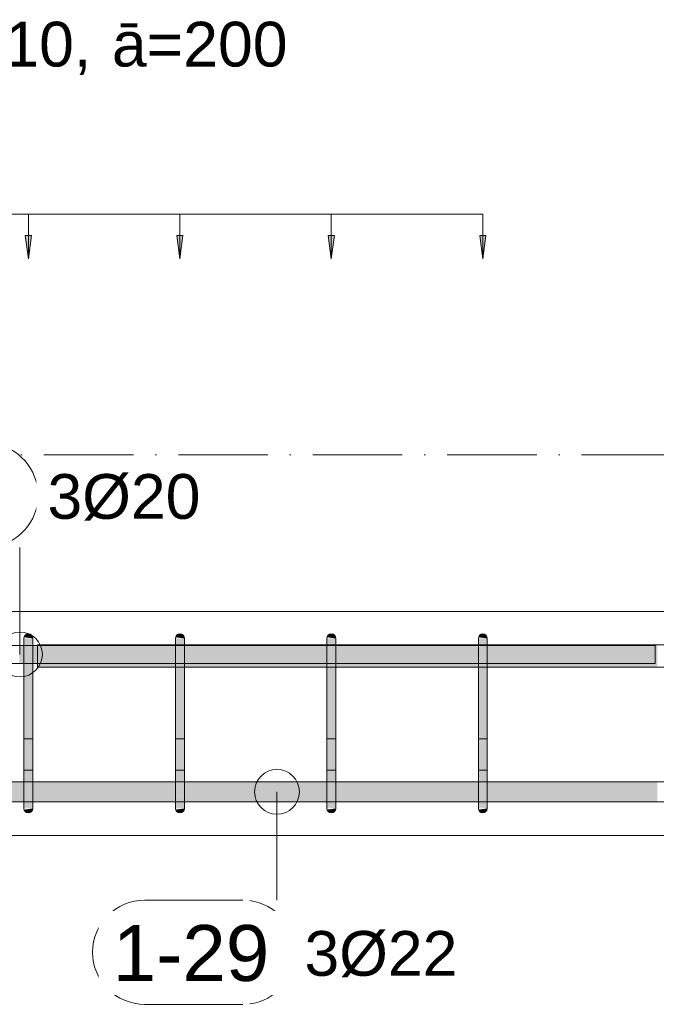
# Model space of a CAD drawing. Header units: millimetres. Extents: x -25607 to 9385, y 1894 to 10168.
# Tile 37 of 181: x -15577 to -14866, y 8481 to 9581. Entities that reach past the tile are written whole.
import ezdxf

# ---------------------------------------------------------------- set-up
doc = ezdxf.new("R2010")
doc.units = ezdxf.units.MM
doc.linetypes.add('Čerchovaná', pattern=[150, 100, -25, 0, -25])
for name, color, linetype, lineweight in [('A-ANNO-DIMS', 211, 'Continuous', 5), ('A-ANNO-DIMS-25', 211, 'Continuous', 5), ('A-FLOR-LEVL', 51, 'Continuous', 5), ('S-BEAM', 12, 'Continuous', 9), ('S-RBAR', 171, 'Continuous', 5), ('S-RBAR-IDEN', 171, 'Continuous', 5)]:
    doc.layers.add(name, color=color, linetype=linetype, lineweight=lineweight)
doc.styles.add('Arial', font='arial.ttf', dxfattribs={"height": 50})
doc.styles.add('Arial_1', font='arial.ttf', dxfattribs={"height": 62.5})
doc.dimstyles.new('Výztuž_kusy__řezy_', dxfattribs={"dimscale": 304.8, "dimtxt": 0.18, "dimasz": 0, "dimexe": 0, "dimexo": 0.0625, "dimgap": 0.082021, "dimtad": 1, "dimdec": 0, "dimzin": 0, "dimdsep": 46, "dimtxsty": 'Arial_1', "dimblk1": 'NONE', "dimblk2": 'NONE', "dimsah": 1, "dimcen": 0.09, "dimazin": 0, "dimtfac": 1, "dimtdec": 4, "dimtix": 1, "dimtmove": 0, "dimatfit": 3, "dimfxl": 0.164042, "dimfxlon": 1, "dimtvp": 1, "dimtfill": 1, "dimtolj": 1, "dimtzin": 0, "dimarcsym": 2})

# ---------------------------------------------------------------- blocks, each defined once
blk = doc.blocks.new('Popisek výztuže - _Typ_ množství_PRAVÝ _řezy_-573729-V4')
at = {"layer": 'S-RBAR-IDEN'}
for p, q in [((-24857.8, 9096.1), (-24967.5, 9096.1)), ((-24967.5, 8979.7), (-24857.8, 8979.7))]:
    blk.add_line(p, q, dxfattribs=at)
for centre, start, end in [((-24967.5, 9037.9), 90, 270), ((-24857.8, 9037.9), 277.6434, 82.3566)]:
    blk.add_arc(centre, 58.2, start, end, dxfattribs=at)
blk = doc.blocks.new('DIMBLOCK93-V4')
at = {"layer": 'A-ANNO-DIMS-25'}
for points in [[(-15736.7, 9314), (-15733.2, 9340.3), (-15740.1, 9340.3)], [(-15567.5, 9314), (-15564, 9340.3), (-15571, 9340.3)]]:
    blk.add_hatch(color=256, dxfattribs=at).paths.add_polyline_path(points)
for p, q in [((-15736.7, 9364), (-15567.5, 9364)), ((-15736.7, 9364), (-15736.7, 9364)), ((-15736.7, 9364), (-15736.7, 9314)), ((-15567.5, 9364), (-15567.5, 9364)), ((-15567.5, 9364), (-15567.5, 9314)), ((-15733.2, 9340.3), (-15740.1, 9340.3)), ((-15740.1, 9340.3), (-15736.7, 9314)), ((-15736.7, 9314), (-15733.2, 9340.3)), ((-15564, 9340.3), (-15571, 9340.3)), ((-15571, 9340.3), (-15567.5, 9314)), ((-15567.5, 9314), (-15564, 9340.3))]:
    blk.add_line(p, q, dxfattribs=at)
blk = doc.blocks.new('_None')
blk = doc.blocks.new('DIMBLOCK94-V4')
at = {"layer": 'A-ANNO-DIMS-25'}
for points in [[(-15567.5, 9314), (-15564, 9340.3), (-15571, 9340.3)], [(-15398.3, 9314), (-15394.9, 9340.3), (-15401.8, 9340.3)]]:
    blk.add_hatch(color=256, dxfattribs=at).paths.add_polyline_path(points)
for p, q in [((-15567.5, 9364), (-15398.3, 9364)), ((-15567.5, 9364), (-15567.5, 9364)), ((-15567.5, 9364), (-15567.5, 9314)), ((-15398.3, 9364), (-15398.3, 9364)), ((-15398.3, 9364), (-15398.3, 9314)), ((-15564, 9340.3), (-15571, 9340.3)), ((-15571, 9340.3), (-15567.5, 9314)), ((-15567.5, 9314), (-15564, 9340.3)), ((-15394.9, 9340.3), (-15401.8, 9340.3)), ((-15401.8, 9340.3), (-15398.3, 9314)), ((-15398.3, 9314), (-15394.9, 9340.3))]:
    blk.add_line(p, q, dxfattribs=at)
blk = doc.blocks.new('DIMBLOCK95-V4')
at = {"layer": 'A-ANNO-DIMS-25'}
for points in [[(-15398.3, 9314), (-15394.9, 9340.3), (-15401.8, 9340.3)], [(-15229.2, 9314), (-15225.7, 9340.3), (-15232.6, 9340.3)]]:
    blk.add_hatch(color=256, dxfattribs=at).paths.add_polyline_path(points)
for p, q in [((-15398.3, 9364), (-15229.2, 9364)), ((-15398.3, 9364), (-15398.3, 9364)), ((-15398.3, 9364), (-15398.3, 9314)), ((-15229.2, 9364), (-15229.2, 9364)), ((-15229.2, 9364), (-15229.2, 9314)), ((-15394.9, 9340.3), (-15401.8, 9340.3)), ((-15401.8, 9340.3), (-15398.3, 9314)), ((-15398.3, 9314), (-15394.9, 9340.3)), ((-15225.7, 9340.3), (-15232.6, 9340.3)), ((-15232.6, 9340.3), (-15229.2, 9314)), ((-15229.2, 9314), (-15225.7, 9340.3))]:
    blk.add_line(p, q, dxfattribs=at)
blk = doc.blocks.new('DIMBLOCK96-V4')
at = {"layer": 'A-ANNO-DIMS-25'}
for points in [[(-15229.2, 9314), (-15225.7, 9340.3), (-15232.6, 9340.3)], [(-15060, 9314), (-15056.5, 9340.3), (-15063.5, 9340.3)]]:
    blk.add_hatch(color=256, dxfattribs=at).paths.add_polyline_path(points)
for p, q in [((-15229.2, 9364), (-15060, 9364)), ((-15229.2, 9364), (-15229.2, 9364)), ((-15229.2, 9364), (-15229.2, 9314)), ((-15060, 9364), (-15060, 9364)), ((-15060, 9364), (-15060, 9314)), ((-15225.7, 9340.3), (-15232.6, 9340.3)), ((-15232.6, 9340.3), (-15229.2, 9314)), ((-15229.2, 9314), (-15225.7, 9340.3)), ((-15056.5, 9340.3), (-15063.5, 9340.3)), ((-15063.5, 9340.3), (-15060, 9314)), ((-15060, 9314), (-15056.5, 9340.3))]:
    blk.add_line(p, q, dxfattribs=at)
blk = doc.blocks.new('DIMBLOCK97-V4')
at = {"layer": 'A-ANNO-DIMS-25'}
for points in [[(-16075, 9314), (-16071.5, 9340.3), (-16078.5, 9340.3)], [(-15905.8, 9314), (-15902.4, 9340.3), (-15909.3, 9340.3)], [(-15736.7, 9314), (-15733.2, 9340.3), (-15740.1, 9340.3)], [(-15567.5, 9314), (-15564, 9340.3), (-15571, 9340.3)], [(-15398.3, 9314), (-15394.9, 9340.3), (-15401.8, 9340.3)], [(-15229.2, 9314), (-15225.7, 9340.3), (-15232.6, 9340.3)], [(-15060, 9314), (-15056.5, 9340.3), (-15063.5, 9340.3)]]:
    blk.add_hatch(color=256, dxfattribs=at).paths.add_polyline_path(points)
for p, q in [((-16075, 9364), (-15060, 9364)), ((-16075, 9364), (-15905.8, 9364)), ((-16075, 9364), (-16075, 9364)), ((-16075, 9364), (-16075, 9314)), ((-15905.8, 9364), (-15736.7, 9364)), ((-15905.8, 9364), (-15905.8, 9364)), ((-15905.8, 9364), (-15905.8, 9314)), ((-15736.7, 9364), (-15567.5, 9364)), ((-15736.7, 9364), (-15736.7, 9364)), ((-15736.7, 9364), (-15736.7, 9314)), ((-15567.5, 9364), (-15398.3, 9364)), ((-15567.5, 9364), (-15567.5, 9364)), ((-15567.5, 9364), (-15567.5, 9314)), ((-15398.3, 9364), (-15229.2, 9364)), ((-15398.3, 9364), (-15398.3, 9364)), ((-15398.3, 9364), (-15398.3, 9314)), ((-15229.2, 9364), (-15060, 9364)), ((-15229.2, 9364), (-15229.2, 9364)), ((-15229.2, 9364), (-15229.2, 9314)), ((-15060, 9364), (-15060, 9364)), ((-15060, 9364), (-15060, 9314)), ((-16071.5, 9340.3), (-16078.5, 9340.3)), ((-16078.5, 9340.3), (-16075, 9314)), ((-16075, 9314), (-16071.5, 9340.3)), ((-15902.4, 9340.3), (-15909.3, 9340.3)), ((-15909.3, 9340.3), (-15905.8, 9314)), ((-15905.8, 9314), (-15902.4, 9340.3)), ((-15733.2, 9340.3), (-15740.1, 9340.3)), ((-15740.1, 9340.3), (-15736.7, 9314)), ((-15736.7, 9314), (-15733.2, 9340.3)), ((-15564, 9340.3), (-15571, 9340.3)), ((-15571, 9340.3), (-15567.5, 9314)), ((-15567.5, 9314), (-15564, 9340.3)), ((-15394.9, 9340.3), (-15401.8, 9340.3)), ((-15401.8, 9340.3), (-15398.3, 9314)), ((-15398.3, 9314), (-15394.9, 9340.3)), ((-15225.7, 9340.3), (-15232.6, 9340.3)), ((-15232.6, 9340.3), (-15229.2, 9314)), ((-15229.2, 9314), (-15225.7, 9340.3)), ((-15056.5, 9340.3), (-15063.5, 9340.3)), ((-15063.5, 9340.3), (-15060, 9314)), ((-15060, 9314), (-15056.5, 9340.3))]:
    blk.add_line(p, q, dxfattribs=at)

msp = doc.modelspace()

# ---------------------------------------------------------------- hatches: boundary and pattern name
at = {"layer": 'S-RBAR'}
for points in [[(-15562.5, 8865), (-15562.5, 8890), (-15572.5, 8890), (-15572.5, 8865)], [(-15562.5, 8890), (-15562.7, 8891.3), (-15563.2, 8892.5), (-15564, 8893.5), (-15565.2, 8894.4), (-15566.2, 8894.8), (-15567.5, 8895), (-15568.8, 8894.8), (-15570, 8894.3), (-15571, 8893.5), (-15571.8, 8892.5), (-15572.3, 8891.3), (-15562.7, 8890)], [(-15399.1, 8865), (-15393.3, 8865), (-15393.3, 8890), (-15403.3, 8890), (-15403.3, 8865)], [(-15393.3, 8890), (-15393.5, 8891.3), (-15394, 8892.5), (-15394.8, 8893.5), (-15395.8, 8894.3), (-15397, 8894.8), (-15399.1, 8894.9), (-15399.6, 8894.8), (-15400.8, 8894.3), (-15401.9, 8893.5), (-15402.7, 8892.5), (-15403.2, 8891.3), (-15393.5, 8890)], [(-15224.2, 8865), (-15224.2, 8890), (-15234.2, 8890), (-15234.2, 8865)], [(-15224.2, 8890), (-15224.3, 8891.3), (-15224.8, 8892.5), (-15225.6, 8893.5), (-15226.7, 8894.3), (-15227.9, 8894.8), (-15229.2, 8895), (-15230.5, 8894.8), (-15231.7, 8894.3), (-15232.7, 8893.5), (-15233.5, 8892.5), (-15234, 8891.3), (-15224.3, 8890)], [(-15055, 8865), (-15055, 8890), (-15065, 8890), (-15065, 8865)], [(-15055, 8890), (-15055.2, 8891.3), (-15055.7, 8892.5), (-15056.5, 8893.5), (-15057.5, 8894.3), (-15058.7, 8894.8), (-15060, 8895), (-15061.3, 8894.8), (-15062.5, 8894.3), (-15063.5, 8893.5), (-15064.3, 8892.5), (-15064.8, 8891.3), (-15055.2, 8890)], [(-15572.5, 8725), (-15562.5, 8725), (-15562.5, 8865), (-15572.5, 8865), (-15572.5, 8741.4)], [(-15393.3, 8725), (-15393.3, 8865), (-15403.3, 8865), (-15403.3, 8725), (-15399.1, 8725)], [(-15234.2, 8725), (-15224.2, 8725), (-15224.2, 8865), (-15234.2, 8865), (-15234.2, 8741.4)], [(-15065, 8725), (-15055, 8725), (-15055, 8865), (-15065, 8865), (-15065, 8741.4)], [(-15567.5, 8695), (-15566.2, 8695.2), (-15565, 8695.7), (-15564, 8696.5), (-15563.2, 8697.5), (-15562.7, 8698.7), (-15562.7, 8700), (-15572.3, 8698.7), (-15571.8, 8697.5), (-15571, 8696.5), (-15570, 8695.7), (-15568.8, 8695.2)], [(-15398.3, 8695), (-15397, 8695.2), (-15395.8, 8695.7), (-15394.8, 8696.5), (-15394, 8697.5), (-15393.5, 8698.7), (-15393.5, 8700), (-15403.2, 8698.7), (-15402.7, 8697.5), (-15401.9, 8696.5), (-15400.8, 8695.7), (-15399.1, 8695.1)], [(-15229.2, 8695), (-15227.9, 8695.2), (-15226.7, 8695.7), (-15225.6, 8696.5), (-15224.8, 8697.5), (-15224.3, 8698.7), (-15224.3, 8700), (-15234, 8698.7), (-15233.5, 8697.5), (-15232.7, 8696.5), (-15231.7, 8695.7), (-15230.5, 8695.2)], [(-15060, 8695), (-15058.7, 8695.2), (-15057.5, 8695.7), (-15056.5, 8696.5), (-15055.7, 8697.5), (-15055.2, 8698.7), (-15055.2, 8700), (-15064.8, 8698.7), (-15064.3, 8697.5), (-15063.5, 8696.5), (-15062.5, 8695.7), (-15061.3, 8695.2)]]:
    msp.add_hatch(color=7, dxfattribs=at).paths.add_polyline_path(points)
h = msp.add_hatch(color=7, dxfattribs=at)
h.paths.add_polyline_path([(-15562.5, 8862.1), (-15557.5, 8862.1), (-15557.5, 8882.1), (-15562.5, 8882.1), (-15562.5, 8863.8)])
h.paths.add_polyline_path([(-15572.5, 8862.1), (-15572.5, 8882.1), (-15577.5, 8882.1), (-15577.5, 8862.1)])
h = msp.add_hatch(color=7, dxfattribs=at)
h.paths.add_polyline_path([(-15557.5, 8857.8), (-15403.3, 8857.8), (-15403.3, 8882.8), (-15557.5, 8882.8), (-15557.5, 8863.8)])
h.paths.add_polyline_path([(-12307.9, 8857.8), (-12307.9, 8882.8), (-12390.5, 8882.8), (-12390.5, 8857.8), (-12312.7, 8857.8)])
h.paths.add_polyline_path([(-15393.3, 8857.8), (-15234.2, 8857.8), (-15234.2, 8882.8), (-15393.3, 8882.8), (-15393.3, 8863.8)])
h.paths.add_polyline_path([(-15224.2, 8857.8), (-15065, 8857.8), (-15065, 8882.8), (-15224.2, 8882.8), (-15224.2, 8863.8)])
h.paths.add_polyline_path([(-12483, 8857.8), (-12400.5, 8857.8), (-12400.5, 8882.8), (-12483, 8882.8), (-12483, 8863.8)])
h.paths.add_polyline_path([(-12020.3, 8857.8), (-11937.7, 8857.8), (-11937.7, 8882.8), (-12020.3, 8882.8), (-12020.3, 8863.8)])
h.paths.add_polyline_path([(-12112.8, 8857.8), (-12030.3, 8857.8), (-12030.3, 8882.8), (-12112.8, 8882.8), (-12112.8, 8863.8)])
h.paths.add_polyline_path([(-12575.5, 8857.8), (-12493, 8857.8), (-12493, 8882.8), (-12575.5, 8882.8), (-12575.5, 8863.8)])
h.paths.add_polyline_path([(-12158.4, 8857.8), (-12122.8, 8857.8), (-12122.8, 8882.8), (-12205.4, 8882.8), (-12205.4, 8857.8)])
h.paths.add_polyline_path([(-12621.4, 8857.8), (-12585.5, 8857.8), (-12585.5, 8882.8), (-12675.5, 8882.8), (-12675.5, 8857.8)])
h.paths.add_polyline_path([(-12215.4, 8857.8), (-12215.4, 8882.8), (-12297.9, 8882.8), (-12297.9, 8857.8)])
h.paths.add_polyline_path([(-12733.9, 8857.8), (-12733.9, 8882.8), (-12772.3, 8882.8), (-12772.3, 8857.8)])
h.paths.add_polyline_path([(-15055, 8857.8), (-14865, 8857.8), (-14865, 8882.8), (-15055, 8882.8), (-15055, 8863.8)])
h.paths.add_polyline_path([(-14855, 8857.8), (-14772.5, 8857.8), (-14772.5, 8882.8), (-14855, 8882.8), (-14855, 8863.8)])
h.paths.add_polyline_path([(-14669.9, 8857.8), (-14587.4, 8857.8), (-14587.4, 8882.8), (-14669.9, 8882.8), (-14669.9, 8863.8)])
h.paths.add_polyline_path([(-14762.5, 8857.8), (-14679.9, 8857.8), (-14679.9, 8882.8), (-14762.5, 8882.8), (-14762.5, 8863.8)])
h.paths.add_polyline_path([(-12685.5, 8857.8), (-12685.5, 8882.8), (-12723.9, 8882.8), (-12723.9, 8857.8)])
h.paths.add_polyline_path([(-14484.8, 8857.8), (-14402.3, 8857.8), (-14402.3, 8882.8), (-14484.8, 8882.8), (-14484.8, 8863.8)])
h.paths.add_polyline_path([(-14577.4, 8857.8), (-14494.8, 8857.8), (-14494.8, 8882.8), (-14577.4, 8882.8), (-14577.4, 8863.8)])
h.paths.add_polyline_path([(-12927.5, 8857.8), (-12927.5, 8882.8), (-12965.9, 8882.8), (-12965.9, 8857.8), (-12930, 8857.8)])
h.paths.add_polyline_path([(-12879.1, 8857.8), (-12879.1, 8882.8), (-12917.5, 8882.8), (-12917.5, 8857.8)])
h.paths.add_polyline_path([(-12830.7, 8857.8), (-12830.7, 8882.8), (-12869.1, 8882.8), (-12869.1, 8857.8)])
h.paths.add_polyline_path([(-12782.3, 8857.8), (-12782.3, 8882.8), (-12820.7, 8882.8), (-12820.7, 8857.8)])
h.paths.add_polyline_path([(-13072.7, 8857.8), (-13072.7, 8882.8), (-13111, 8882.8), (-13111, 8857.8), (-13084.3, 8857.8)])
h.paths.add_polyline_path([(-10919.7, 8857.8), (-10919.7, 8882.8), (-11087.4, 8882.8), (-11087.4, 8857.8), (-10923.9, 8857.8)])
h.paths.add_polyline_path([(-10780, 8857.8), (-10780, 8882.8), (-10909.7, 8882.8), (-10909.7, 8857.8)])
h.paths.add_polyline_path([(-11097.4, 8857.8), (-11097.4, 8882.8), (-11265, 8882.8), (-11265, 8857.8), (-11232.5, 8857.8)])
h.paths.add_polyline_path([(-11275, 8857.8), (-11275, 8882.8), (-11465, 8882.8), (-11465, 8857.8), (-11386.8, 8857.8)])
h.paths.add_polyline_path([(-13062.7, 8857.8), (-13024.3, 8857.8), (-13024.3, 8882.8), (-13062.7, 8882.8), (-13062.7, 8863.8)])
h.paths.add_polyline_path([(-12975.9, 8857.8), (-12975.9, 8882.8), (-13014.3, 8882.8), (-13014.3, 8857.8)])
h.paths.add_polyline_path([(-14392.3, 8857.8), (-14309.7, 8857.8), (-14309.7, 8882.8), (-14392.3, 8882.8), (-14392.3, 8863.8)])
h.paths.add_polyline_path([(-14207.2, 8857.8), (-14124.6, 8857.8), (-14124.6, 8882.8), (-14207.2, 8882.8), (-14207.2, 8863.8)])
h.paths.add_polyline_path([(-14299.7, 8857.8), (-14217.2, 8857.8), (-14217.2, 8882.8), (-14299.7, 8882.8), (-14299.7, 8863.8)])
h.paths.add_polyline_path([(-14022.1, 8857.8), (-13939.5, 8857.8), (-13939.5, 8882.8), (-14022.1, 8882.8), (-14022.1, 8863.8)])
h.paths.add_polyline_path([(-14114.6, 8857.8), (-14032.1, 8857.8), (-14032.1, 8882.8), (-14114.6, 8882.8), (-14114.6, 8863.8)])
h.paths.add_polyline_path([(-13929.5, 8857.8), (-13847, 8857.8), (-13847, 8882.8), (-13929.5, 8882.8), (-13929.5, 8863.8)])
h.paths.add_polyline_path([(-13217.8, 8857.8), (-13217.8, 8882.8), (-13256.2, 8882.8), (-13256.2, 8857.8), (-13238.7, 8857.8)])
h.paths.add_polyline_path([(-13207.8, 8857.8), (-13169.4, 8857.8), (-13169.4, 8882.8), (-13207.8, 8882.8), (-13207.8, 8863.8)])
h.paths.add_polyline_path([(-13121, 8857.8), (-13121, 8882.8), (-13159.4, 8882.8), (-13159.4, 8857.8)])
h.paths.add_polyline_path([(-11927.7, 8857.8), (-11845.2, 8857.8), (-11845.2, 8882.8), (-11927.7, 8882.8), (-11927.7, 8863.8)])
h.paths.add_polyline_path([(-11742.6, 8857.8), (-11660.1, 8857.8), (-11660.1, 8882.8), (-11742.6, 8882.8), (-11742.6, 8863.8)])
h.paths.add_polyline_path([(-11835.2, 8857.8), (-11752.6, 8857.8), (-11752.6, 8882.8), (-11835.2, 8882.8), (-11835.2, 8863.8)])
h.paths.add_polyline_path([(-13744.5, 8857.8), (-13653.3, 8857.8), (-13653.3, 8882.8), (-13744.5, 8882.8), (-13744.5, 8863.8)])
h.paths.add_polyline_path([(-13837, 8857.8), (-13754.5, 8857.8), (-13754.5, 8882.8), (-13837, 8882.8), (-13837, 8863.8)])
h.paths.add_polyline_path([(-13556.6, 8857.8), (-13556.6, 8882.8), (-13594.9, 8882.8), (-13594.9, 8857.8)])
h.paths.add_polyline_path([(-13643.3, 8857.8), (-13604.9, 8857.8), (-13604.9, 8882.8), (-13643.3, 8882.8), (-13643.3, 8863.8)])
h.paths.add_polyline_path([(-11557.5, 8857.8), (-11475, 8857.8), (-11475, 8882.8), (-11557.5, 8882.8), (-11557.5, 8863.8)])
h.paths.add_polyline_path([(-13401.4, 8857.8), (-13363, 8857.8), (-13363, 8882.8), (-13401.4, 8882.8), (-13401.4, 8863.8)])
h.paths.add_polyline_path([(-13449.8, 8857.8), (-13411.4, 8857.8), (-13411.4, 8882.8), (-13449.8, 8882.8), (-13449.8, 8863.8)])
h.paths.add_polyline_path([(-13498.2, 8857.8), (-13459.8, 8857.8), (-13459.8, 8882.8), (-13498.2, 8882.8), (-13498.2, 8863.8)])
h.paths.add_polyline_path([(-11650.1, 8857.8), (-11567.5, 8857.8), (-11567.5, 8882.8), (-11650.1, 8882.8), (-11650.1, 8863.8)])
h.paths.add_polyline_path([(-13546.6, 8857.8), (-13508.2, 8857.8), (-13508.2, 8882.8), (-13546.6, 8882.8), (-13546.6, 8863.8)])
h.paths.add_polyline_path([(-13304.6, 8857.8), (-13266.2, 8857.8), (-13266.2, 8882.8), (-13304.6, 8882.8), (-13304.6, 8863.8)])
h.paths.add_polyline_path([(-13353, 8857.8), (-13314.6, 8857.8), (-13314.6, 8882.8), (-13353, 8882.8), (-13353, 8863.8)])
h = msp.add_hatch(color=7, dxfattribs=at)
h.paths.add_polyline_path([(-17960, 8707.6), (-17926, 8707.9), (-17926, 8729.6), (-17960, 8729.6), (-17960, 8710.8)])
h.paths.add_polyline_path([(-17173.8, 8707.6), (-17112.9, 8707.9), (-17112.9, 8729.6), (-17195.5, 8729.6), (-17195.5, 8707.6)])
h.paths.add_polyline_path([(-14217.2, 8707.6), (-14217.2, 8729.6), (-14299.7, 8729.6), (-14299.7, 8707.6), (-14241.7, 8707.6)])
h.paths.add_polyline_path([(-13175, 8707.6), (-13175, 8729.6), (-13207.8, 8729.6), (-13207.8, 8707.6), (-13200.1, 8707.6)])
h.paths.add_polyline_path([(-17102.9, 8707.6), (-17020.4, 8707.9), (-17020.4, 8729.6), (-17102.9, 8729.6), (-17102.9, 8707.9)])
h.paths.add_polyline_path([(-17916, 8707.6), (-17877.7, 8707.9), (-17877.7, 8729.6), (-17916, 8729.6), (-17916, 8707.9)])
h.paths.add_polyline_path([(-14207.2, 8707.6), (-14124.6, 8707.9), (-14124.6, 8729.6), (-14207.2, 8729.6), (-14207.2, 8707.9)])
h.paths.add_polyline_path([(-17752.5, 8707.6), (-17732.5, 8707.9), (-17732.5, 8729.6), (-17770.9, 8729.6), (-17770.9, 8707.6)])
h.paths.add_polyline_path([(-17010.4, 8707.6), (-16927.8, 8707.9), (-16927.8, 8729.6), (-17010.4, 8729.6), (-17010.4, 8707.9)])
h.paths.add_polyline_path([(-13238.7, 8707.6), (-13217.8, 8707.9), (-13217.8, 8729.6), (-13256.2, 8729.6), (-13256.2, 8707.6)])
h.paths.add_polyline_path([(-14309.7, 8707.6), (-14309.7, 8729.6), (-14392.3, 8729.6), (-14392.3, 8707.6), (-14318.9, 8707.6)])
h.paths.add_polyline_path([(-16917.8, 8707.6), (-16835.3, 8707.9), (-16835.3, 8729.6), (-16917.8, 8729.6), (-16917.8, 8707.9)])
h.paths.add_polyline_path([(-17205.5, 8707.6), (-17205.5, 8729.6), (-17288, 8729.6), (-17288, 8707.6), (-17212.4, 8707.6)])
h.paths.add_polyline_path([(-13277.2, 8707.6), (-13266.2, 8707.9), (-13266.2, 8729.6), (-13304.6, 8729.6), (-13304.6, 8707.6)])
h.paths.add_polyline_path([(-17684.1, 8707.6), (-17684.1, 8729.6), (-17722.5, 8729.6), (-17722.5, 8707.6), (-17713.9, 8707.6)])
h.paths.add_polyline_path([(-14114.6, 8707.6), (-14032.1, 8707.9), (-14032.1, 8729.6), (-14114.6, 8729.6), (-14114.6, 8707.9)])
h.paths.add_polyline_path([(-16825.3, 8707.6), (-16742.7, 8707.9), (-16742.7, 8729.6), (-16825.3, 8729.6), (-16825.3, 8707.9)])
h.paths.add_polyline_path([(-16732.7, 8707.6), (-16650.2, 8707.9), (-16650.2, 8729.6), (-16732.7, 8729.6), (-16732.7, 8707.9)])
h.paths.add_polyline_path([(-13315.8, 8707.6), (-13314.6, 8707.9), (-13314.6, 8729.6), (-13353, 8729.6), (-13353, 8707.6)])
h.paths.add_polyline_path([(-14402.3, 8707.6), (-14402.3, 8729.6), (-14484.8, 8729.6), (-14484.8, 8707.6), (-14434.6, 8707.6)])
h.paths.add_polyline_path([(-16640.2, 8707.6), (-16557.6, 8707.9), (-16557.6, 8729.6), (-16640.2, 8729.6), (-16640.2, 8707.9)])
h.paths.add_polyline_path([(-17674.1, 8707.6), (-17635.7, 8707.9), (-17635.7, 8729.6), (-17674.1, 8729.6), (-17674.1, 8707.9)])
h.paths.add_polyline_path([(-14494.8, 8707.6), (-14494.8, 8729.6), (-14577.4, 8729.6), (-14577.4, 8707.6), (-14511.8, 8707.6)])
h.paths.add_polyline_path([(-13393, 8707.6), (-13363, 8707.9), (-13363, 8729.6), (-13401.4, 8729.6), (-13401.4, 8707.6)])
h.paths.add_polyline_path([(-17625.7, 8707.6), (-17587.3, 8707.9), (-17587.3, 8729.6), (-17625.7, 8729.6), (-17625.7, 8707.9)])
h.paths.add_polyline_path([(-14587.4, 8707.6), (-14587.4, 8729.6), (-14669.9, 8729.6), (-14669.9, 8707.6), (-14588.9, 8707.6)])
h.paths.add_polyline_path([(-16547.6, 8707.6), (-16465.1, 8707.9), (-16465.1, 8729.6), (-16547.6, 8729.6), (-16547.6, 8707.9)])
h.paths.add_polyline_path([(-17298, 8707.6), (-17298, 8729.6), (-17380.5, 8729.6), (-17380.5, 8707.6), (-17328.1, 8707.6)])
h.paths.add_polyline_path([(-14022.1, 8707.6), (-13939.5, 8707.9), (-13939.5, 8729.6), (-14022.1, 8729.6), (-14022.1, 8707.9)])
h.paths.add_polyline_path([(-16455.1, 8707.6), (-16372.5, 8707.9), (-16372.5, 8729.6), (-16455.1, 8729.6), (-16455.1, 8707.9)])
h.paths.add_polyline_path([(-13431.6, 8707.6), (-13411.4, 8707.9), (-13411.4, 8729.6), (-13449.8, 8729.6), (-13449.8, 8707.6)])
h.paths.add_polyline_path([(-14679.9, 8707.6), (-14679.9, 8729.6), (-14762.5, 8729.6), (-14762.5, 8707.6), (-14704.7, 8707.6)])
h.paths.add_polyline_path([(-16362.5, 8707.6), (-16280, 8707.9), (-16280, 8729.6), (-16362.5, 8729.6), (-16362.5, 8707.9)])
h.paths.add_polyline_path([(-13470.1, 8707.6), (-13459.8, 8707.9), (-13459.8, 8729.6), (-13498.2, 8729.6), (-13498.2, 8707.6)])
h.paths.add_polyline_path([(-14772.5, 8707.6), (-14772.5, 8729.6), (-14855, 8729.6), (-14855, 8707.6), (-14781.8, 8707.6)])
h.paths.add_polyline_path([(-16270, 8707.6), (-16080, 8707.9), (-16080, 8729.6), (-16270, 8729.6), (-16270, 8707.9)])
h.paths.add_polyline_path([(-17791.1, 8707.6), (-17780.9, 8707.9), (-17780.9, 8729.6), (-17819.3, 8729.6), (-17819.3, 8707.6)])
h.paths.add_polyline_path([(-17390.5, 8707.6), (-17390.5, 8729.6), (-17480.5, 8729.6), (-17480.5, 8707.6), (-17405.3, 8707.6)])
h.paths.add_polyline_path([(-13508.7, 8707.6), (-13508.2, 8707.9), (-13508.2, 8729.6), (-13546.6, 8729.6), (-13546.6, 8707.6)])
h.paths.add_polyline_path([(-16070, 8707.6), (-15910.8, 8707.9), (-15910.8, 8729.6), (-16070, 8729.6), (-16070, 8707.9)])
h.paths.add_polyline_path([(-17577.3, 8707.6), (-17538.9, 8707.9), (-17538.9, 8729.6), (-17577.3, 8729.6), (-17577.3, 8707.9)])
h.paths.add_polyline_path([(-13929.5, 8707.6), (-13847, 8707.9), (-13847, 8729.6), (-13929.5, 8729.6), (-13929.5, 8707.9)])
h.paths.add_polyline_path([(-13585.9, 8707.6), (-13556.6, 8707.9), (-13556.6, 8729.6), (-13594.9, 8729.6), (-13594.9, 8707.6)])
h.paths.add_polyline_path([(-14865, 8707.6), (-14865, 8729.6), (-15055, 8729.6), (-15055, 8707.6), (-14897.6, 8707.6)])
h.paths.add_polyline_path([(-17867.7, 8707.6), (-17829.3, 8707.9), (-17829.3, 8729.6), (-17867.7, 8729.6), (-17867.7, 8707.9)])
h.paths.add_polyline_path([(-15900.8, 8707.6), (-15741.7, 8707.9), (-15741.7, 8729.6), (-15900.8, 8729.6), (-15900.8, 8707.9)])
h.paths.add_polyline_path([(-13624.5, 8707.6), (-13604.9, 8707.9), (-13604.9, 8729.6), (-13643.3, 8729.6), (-13643.3, 8707.6)])
h.paths.add_polyline_path([(-13837, 8707.6), (-13754.5, 8707.9), (-13754.5, 8729.6), (-13837, 8729.6), (-13837, 8707.9)])
h.paths.add_polyline_path([(-15731.7, 8707.6), (-15572.5, 8707.9), (-15572.5, 8729.6), (-15731.7, 8729.6), (-15731.7, 8707.9)])
h.paths.add_polyline_path([(-15065, 8707.6), (-15065, 8729.6), (-15224.2, 8729.6), (-15224.2, 8707.6), (-15090.5, 8707.6)])
h.paths.add_polyline_path([(-17521, 8707.6), (-17490.5, 8707.9), (-17490.5, 8729.6), (-17528.9, 8729.6), (-17528.9, 8707.6)])
h.paths.add_polyline_path([(-13663, 8707.6), (-13653.3, 8707.9), (-13653.3, 8729.6), (-13744.5, 8729.6), (-13744.5, 8707.6), (-13701.6, 8707.6)])
h.paths.add_polyline_path([(-15234.2, 8707.6), (-15234.2, 8729.6), (-15393.3, 8729.6), (-15393.3, 8707.6), (-15244.8, 8707.6)])
h.paths.add_polyline_path([(-15562.5, 8707.6), (-15403.3, 8707.9), (-15403.3, 8729.6), (-15562.5, 8729.6), (-15562.5, 8707.9)])
h = msp.add_hatch(color=7, dxfattribs=at)
h.paths.add_polyline_path([(-15562.5, 8703.1), (-15562.5, 8703.7), (-15563.9, 8703.9), (-15564.7, 8703.5)])
h.paths.add_polyline_path([(-15568, 8705.5), (-15569.7, 8707.5), (-15572.5, 8707.9), (-15572.5, 8706.8)])
h.paths.add_polyline_path([(-15562.5, 8711.7), (-15562.5, 8713.4), (-15572.5, 8715.4), (-15567.8, 8711.9)])
h.paths.add_polyline_path([(-15572.5, 8724), (-15562.5, 8724.2), (-15562.5, 8725), (-15572.5, 8725)])
h = msp.add_hatch(color=7, dxfattribs=at)
h.paths.add_polyline_path([(-15562.5, 8700), (-15562.5, 8703.1), (-15564.7, 8703.5), (-15563.9, 8703.9), (-15562.5, 8703.7), (-15562.5, 8711.7), (-15567, 8712), (-15572.5, 8715.4), (-15572.5, 8708.1), (-15569.5, 8707.3), (-15568, 8705.5), (-15572.5, 8706.8), (-15572.3, 8701), (-15570.4, 8700.9), (-15566.2, 8700.4)])
h.paths.add_polyline_path([(-15567.5, 8700), (-15562.5, 8700), (-15572.5, 8700.9), (-15572.3, 8700)])
h.paths.add_polyline_path([(-15562.5, 8713.4), (-15562.5, 8724.2), (-15564.5, 8724), (-15572.5, 8724), (-15572.5, 8715.4)])
h = msp.add_hatch(color=7, dxfattribs=at)
h.paths.add_polyline_path([(-15393.3, 8703.1), (-15393.3, 8703.7), (-15394.7, 8703.9), (-15395.5, 8703.5)])
h.paths.add_polyline_path([(-15399.1, 8705.6), (-15399.1, 8705.9), (-15400.5, 8707.5), (-15403.3, 8707.9), (-15403.3, 8706.8)])
h.paths.add_polyline_path([(-15393.3, 8711.7), (-15393.3, 8713.4), (-15403.3, 8715.4), (-15399.1, 8712.3), (-15399.1, 8711.9), (-15398.6, 8711.9)])
h.paths.add_polyline_path([(-15403.3, 8724), (-15393.3, 8724.2), (-15393.3, 8725), (-15403.3, 8725)])
h = msp.add_hatch(color=7, dxfattribs=at)
h.paths.add_polyline_path([(-15403.2, 8700), (-15393.3, 8700), (-15403.3, 8700.9), (-15403.3, 8700)])
h.paths.add_polyline_path([(-15393.3, 8700), (-15393.3, 8703.1), (-15395.5, 8703.5), (-15394.7, 8703.9), (-15393.3, 8703.7), (-15393.3, 8711.7), (-15399.1, 8711.9), (-15399.1, 8712.8), (-15403.3, 8715.4), (-15403.3, 8708.1), (-15400.4, 8707.3), (-15399.1, 8705.6), (-15403.3, 8706.8), (-15403.2, 8701), (-15399.1, 8700.6), (-15397, 8700.4)])
h.paths.add_polyline_path([(-15393.3, 8713.4), (-15393.3, 8724.2), (-15395.4, 8724), (-15403.3, 8724), (-15403.3, 8715.4), (-15399.1, 8714.6)])
h = msp.add_hatch(color=7, dxfattribs=at)
h.paths.add_polyline_path([(-15224.2, 8703.1), (-15224.2, 8703.7), (-15225.5, 8703.9), (-15226.4, 8703.5)])
h.paths.add_polyline_path([(-15229.7, 8705.5), (-15231.3, 8707.5), (-15234.2, 8707.9), (-15234.2, 8706.8)])
h.paths.add_polyline_path([(-15224.2, 8711.7), (-15224.2, 8713.4), (-15234.2, 8715.4), (-15229.4, 8711.9)])
h.paths.add_polyline_path([(-15234.2, 8724), (-15224.2, 8724.2), (-15224.2, 8725), (-15234.2, 8725)])
h = msp.add_hatch(color=7, dxfattribs=at)
h.paths.add_polyline_path([(-15224.2, 8700), (-15224.2, 8703.1), (-15226.4, 8703.5), (-15225.5, 8703.9), (-15224.2, 8703.7), (-15224.2, 8711.7), (-15228.7, 8712), (-15234.2, 8715.4), (-15234.2, 8708.1), (-15231.2, 8707.3), (-15229.7, 8705.5), (-15234.2, 8706.8), (-15234, 8701), (-15232.1, 8700.9), (-15227.9, 8700.4)])
h.paths.add_polyline_path([(-15229.2, 8700), (-15224.2, 8700), (-15234.2, 8700.9), (-15234, 8700)])
h.paths.add_polyline_path([(-15224.2, 8713.4), (-15224.2, 8724.2), (-15226.2, 8724), (-15234.2, 8724), (-15234.2, 8715.4)])
h = msp.add_hatch(color=7, dxfattribs=at)
h.paths.add_polyline_path([(-15055, 8703.1), (-15055, 8703.7), (-15056.4, 8703.9), (-15057.2, 8703.5)])
h.paths.add_polyline_path([(-15060.5, 8705.5), (-15062.2, 8707.5), (-15065, 8707.9), (-15065, 8706.8)])
h.paths.add_polyline_path([(-15055, 8711.7), (-15055, 8713.4), (-15065, 8715.4), (-15060.3, 8711.9)])
h.paths.add_polyline_path([(-15065, 8724), (-15055, 8724.2), (-15055, 8725), (-15065, 8725)])
h = msp.add_hatch(color=7, dxfattribs=at)
h.paths.add_polyline_path([(-15055, 8700), (-15055, 8703.1), (-15057.2, 8703.5), (-15056.4, 8703.9), (-15055, 8703.7), (-15055, 8711.7), (-15059.5, 8712), (-15065, 8715.4), (-15065, 8708.1), (-15062, 8707.3), (-15060.5, 8705.5), (-15065, 8706.8), (-15064.8, 8701), (-15062.9, 8700.9), (-15058.7, 8700.4)])
h.paths.add_polyline_path([(-15060, 8700), (-15055, 8700), (-15065, 8700.9), (-15064.8, 8700)])
h.paths.add_polyline_path([(-15055, 8713.4), (-15055, 8724.2), (-15057, 8724), (-15065, 8724), (-15065, 8715.4)])

# ---------------------------------------------------------------- linework, layer by layer
at = {"layer": 'A-FLOR-LEVL', "linetype": 'Čerchovaná'}
msp.add_line((-25606.8, 9095), (-4574.7, 9095), dxfattribs=at)
at = {"layer": 'S-BEAM'}
for p, q in [((-13390, 8920), (-17745, 8920)), ((-13390, 8920), (-17745, 8920)), ((-17745, 8670), (-13390, 8670)), ((-13390, 8670), (-17745, 8670))]:
    msp.add_line(p, q, dxfattribs=at)
at = {"layer": 'S-RBAR'}
for p, q in [((-15572.5, 8865), (-15572.5, 8890)), ((-15572.5, 8865), (-15572.5, 8890)), ((-15562.5, 8865), (-15562.5, 8890)), ((-15562.5, 8865), (-15562.5, 8890)), ((-15403.3, 8865), (-15403.3, 8890)), ((-15403.3, 8865), (-15403.3, 8890)), ((-15393.3, 8865), (-15393.3, 8890)), ((-15393.3, 8865), (-15393.3, 8890)), ((-15234.2, 8865), (-15234.2, 8890)), ((-15234.2, 8865), (-15234.2, 8890)), ((-15224.2, 8865), (-15224.2, 8890)), ((-15224.2, 8865), (-15224.2, 8890)), ((-15065, 8865), (-15065, 8890)), ((-15065, 8865), (-15065, 8890)), ((-15055, 8865), (-15055, 8890)), ((-15055, 8865), (-15055, 8890)), ((-16267.5, 8882.1), (-14867.5, 8882.1)), ((-16267.5, 8882.1), (-14867.5, 8882.1)), ((-16267.5, 8882.1), (-14867.5, 8882.1)), ((-15557.5, 8882.8), (-10780, 8882.8)), ((-15557.5, 8857.8), (-15557.5, 8882.8)), ((-15557.5, 8882.8), (-10780, 8882.8)), ((-15557.5, 8857.8), (-15557.5, 8882.8)), ((-15557.5, 8882.8), (-10780, 8882.8)), ((-15557.5, 8857.8), (-15557.5, 8882.8)), ((-14867.5, 8862.1), (-14867.5, 8882.1)), ((-14867.5, 8862.1), (-14867.5, 8882.1)), ((-14867.5, 8862.1), (-14867.5, 8882.1)), ((-16267.5, 8862.1), (-14867.5, 8862.1)), ((-16267.5, 8862.1), (-14867.5, 8862.1)), ((-16267.5, 8862.1), (-14867.5, 8862.1)), ((-15572.5, 8725), (-15572.5, 8865)), ((-15572.5, 8865), (-15572.5, 8725)), ((-15562.5, 8725), (-15562.5, 8865)), ((-15562.5, 8865), (-15562.5, 8725)), ((-15557.5, 8857.8), (-10780, 8857.8)), ((-15557.5, 8857.8), (-10780, 8857.8)), ((-15557.5, 8857.8), (-10780, 8857.8)), ((-15403.3, 8725), (-15403.3, 8865)), ((-15403.3, 8865), (-15403.3, 8725)), ((-15393.3, 8725), (-15393.3, 8865)), ((-15393.3, 8865), (-15393.3, 8725)), ((-15234.2, 8725), (-15234.2, 8865)), ((-15234.2, 8865), (-15234.2, 8725)), ((-15224.2, 8725), (-15224.2, 8865)), ((-15224.2, 8865), (-15224.2, 8725)), ((-15065, 8725), (-15065, 8865)), ((-15065, 8865), (-15065, 8725)), ((-15055, 8725), (-15055, 8865)), ((-15055, 8865), (-15055, 8725)), ((-15572.5, 8778), (-15572.5, 8742.7)), ((-15572.5, 8778), (-15562.5, 8778)), ((-15562.5, 8778), (-15562.5, 8742.7)), ((-15403.3, 8778), (-15403.3, 8742.7)), ((-15403.3, 8778), (-15393.3, 8778)), ((-15393.3, 8778), (-15393.3, 8742.7)), ((-15234.2, 8778), (-15234.2, 8742.7)), ((-15234.2, 8778), (-15224.2, 8778)), ((-15224.2, 8778), (-15224.2, 8742.7)), ((-15065, 8778), (-15065, 8742.7)), ((-15065, 8778), (-15055, 8778)), ((-15055, 8778), (-15055, 8742.7)), ((-15572.5, 8700), (-15572.5, 8742.7)), ((-15562.5, 8742.7), (-15572.5, 8742.7)), ((-15572.5, 8707.3), (-15572.5, 8742.7)), ((-15562.5, 8700), (-15562.5, 8742.7)), ((-15562.5, 8707.3), (-15562.5, 8742.7)), ((-15403.3, 8700), (-15403.3, 8742.7)), ((-15393.3, 8742.7), (-15403.3, 8742.7)), ((-15403.3, 8707.3), (-15403.3, 8742.7)), ((-15393.3, 8700), (-15393.3, 8742.7)), ((-15393.3, 8707.3), (-15393.3, 8742.7)), ((-15234.2, 8700), (-15234.2, 8742.7)), ((-15224.2, 8742.7), (-15234.2, 8742.7)), ((-15234.2, 8707.3), (-15234.2, 8742.7)), ((-15224.2, 8700), (-15224.2, 8742.7)), ((-15224.2, 8707.3), (-15224.2, 8742.7)), ((-15065, 8700), (-15065, 8742.7)), ((-15055, 8742.7), (-15065, 8742.7)), ((-15065, 8707.3), (-15065, 8742.7)), ((-15055, 8700), (-15055, 8742.7)), ((-15055, 8707.3), (-15055, 8742.7)), ((-17960, 8729.6), (-13175, 8729.6)), ((-17960, 8729.6), (-13175, 8729.6)), ((-17960, 8729.6), (-13175, 8729.6)), ((-15572.5, 8700), (-15572.5, 8725)), ((-15572.5, 8707.3), (-15572.5, 8725)), ((-15562.5, 8700), (-15562.5, 8725)), ((-15562.5, 8700), (-15562.5, 8725)), ((-15403.3, 8700), (-15403.3, 8725)), ((-15403.3, 8707.3), (-15403.3, 8725)), ((-15393.3, 8700), (-15393.3, 8725)), ((-15393.3, 8700), (-15393.3, 8725)), ((-15234.2, 8700), (-15234.2, 8725)), ((-15234.2, 8707.3), (-15234.2, 8725)), ((-15224.2, 8700), (-15224.2, 8725)), ((-15224.2, 8700), (-15224.2, 8725)), ((-15065, 8700), (-15065, 8725)), ((-15065, 8707.3), (-15065, 8725)), ((-15055, 8700), (-15055, 8725)), ((-15055, 8700), (-15055, 8725)), ((-17960, 8707.6), (-13175, 8707.6)), ((-17960, 8707.6), (-13175, 8707.6)), ((-17960, 8707.6), (-13175, 8707.6)), ((-15572.5, 8700.9), (-15572.5, 8707.3)), ((-15572.5, 8700.9), (-15572.5, 8707.3)), ((-15562.5, 8700), (-15562.5, 8707.3)), ((-15403.3, 8700.9), (-15403.3, 8707.3)), ((-15403.3, 8700.9), (-15403.3, 8707.3)), ((-15393.3, 8700), (-15393.3, 8707.3)), ((-15234.2, 8700.9), (-15234.2, 8707.3)), ((-15234.2, 8700.9), (-15234.2, 8707.3)), ((-15224.2, 8700), (-15224.2, 8707.3)), ((-15065, 8700.9), (-15065, 8707.3)), ((-15065, 8700.9), (-15065, 8707.3)), ((-15055, 8700), (-15055, 8707.3))]:
    msp.add_line(p, q, dxfattribs=at)
for centre, start, end in [((-15567.5, 8890), 0, 180), ((-15567.5, 8890), 0, 180), ((-15398.3, 8890), 0, 180), ((-15398.3, 8890), 0, 180), ((-15229.2, 8890), 0, 180), ((-15229.2, 8890), 0, 180), ((-15060, 8890), 0, 180), ((-15060, 8890), 0, 180), ((-15567.5, 8700), 180, 0), ((-15567.5, 8700), 180, 0), ((-15567.5, 8700), 180, 0), ((-15398.3, 8700), 180, 0), ((-15398.3, 8700), 180, 0), ((-15398.3, 8700), 180, 0), ((-15229.2, 8700), 180, 360), ((-15229.2, 8700), 180, 360), ((-15229.2, 8700), 180, 360), ((-15060, 8700), 180, 360), ((-15060, 8700), 180, 360), ((-15060, 8700), 180, 360)]:
    msp.add_arc(centre, 5, start, end, dxfattribs=at)
at = {"layer": 'S-RBAR-IDEN'}
for p, q in [((-15576.9, 8872.1), (-15576.9, 8991.7)), ((-15289.9, 8718.6), (-15289.9, 8597.7))]:
    msp.add_line(p, q, dxfattribs=at)
for centre in [(-15576.9, 8872.1), (-15289.9, 8718.6)]:
    msp.add_circle(centre, 25, dxfattribs=at)

# ---------------------------------------------------------------- block references
for p in [(9242.8, 12), (9529.9, -498.5)]:
    msp.add_blockref('Popisek výztuže - _Typ_ množství_PRAVÝ _řezy_-573729-V4', p, dxfattribs=at)

# ---------------------------------------------------------------- texts
at = {"layer": 'S-RBAR-IDEN', "char_height": 50, "attachment_point": 1, "style": 'Arial', "bg_fill": 3, "box_fill_scale": 1.25, "bg_fill_color": 256, "bg_fill_true_color": 13158600, "bg_fill_transparency": 0}
for s, insert, width in [('7Ø10, ', (-15687.5, 9578.9), 258.544), ('ā=200', (-15474.2, 9578.9), 242.51), ('3Ø20', (-15546.2, 9073.6), 210.443), ('3Ø22', (-15259.2, 8563.1), 210.443)]:
    msp.add_mtext(s, dxfattribs=dict(at, insert=insert, width=width))

# ---------------------------------------------------------------- dimensions: what is measured, and where the dimension line sits
at = {"layer": 'A-ANNO-DIMS'}
for base, p1, p2, text, override, picture, middle in [((-15060, 9364), (-16075, 9314), (-15060, 9314), '169 1015', {"dimpost": '<>', "dimblk1": 'None', "dimblk2": 'None', "dimsah": 1, "dimfxl": 1015}, 'DIMBLOCK97-V4', (-15567.5, 9420.9)), ((-15567.5, 9364), (-15736.7, 9314), (-15567.5, 9314), ' ', {"dimpost": '<>', "dimfxl": 169.166667}, 'DIMBLOCK93-V4', (-15652.1, 9364)), ((-15398.3, 9364), (-15567.5, 9314), (-15398.3, 9314), ' ', {"dimpost": '<>', "dimfxl": 169.166667}, 'DIMBLOCK94-V4', (-15482.9, 9364)), ((-15229.2, 9364), (-15398.3, 9314), (-15229.2, 9314), ' ', {"dimpost": '<>', "dimfxl": 169.166667}, 'DIMBLOCK95-V4', (-15313.7, 9364)), ((-15060, 9364), (-15229.2, 9314), (-15060, 9314), ' ', {"dimpost": '<>', "dimfxl": 169.166667}, 'DIMBLOCK96-V4', (-15144.6, 9364))]:
    dim = msp.add_linear_dim(base=base, p1=p1, p2=p2, text=text, dimstyle='Výztuž_kusy__řezy_', override=override, dxfattribs=at)
    dim.commit()
    dim.dimension.update_dxf_attribs({"geometry": picture, "text_midpoint": middle})

# ---------------------------------------------------------------- next in the draw order: texts
at = {"layer": 'S-RBAR-IDEN', "insert": (-15473.2, 8569.8), "char_height": 62.5, "width": 210.443, "attachment_point": 1, "style": 'Arial_1', "bg_fill": 3, "box_fill_scale": 1.25, "bg_fill_color": 256, "bg_fill_true_color": 13158600, "bg_fill_transparency": 0}
msp.add_mtext('1-29', dxfattribs=at)

doc.saveas('drawing.dxf')
